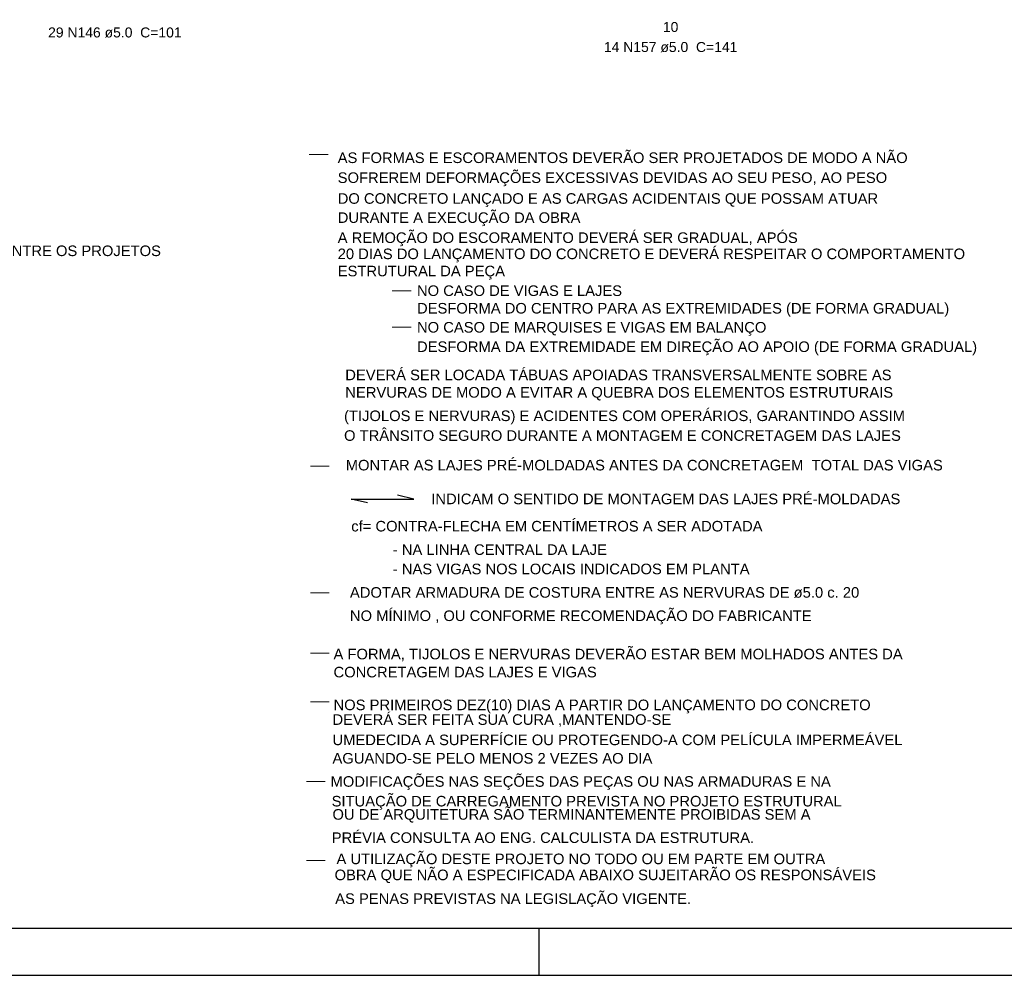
# Model space of a CAD drawing. Header units: millimetres. Extents: x 0 to 119, y 0 to 84.
# Tile 20 of 30: x 71 to 92, y 0 to 20. Entities that reach past the tile are written whole.
import ezdxf

# ---------------------------------------------------------------- set-up
doc = ezdxf.new("R2010")
doc.units = ezdxf.units.MM
doc.header["$MEASUREMENT"] = 0
doc.linetypes.add('NULL', pattern=[0])
for name, color, linetype, lineweight in [('Descrição da armadura', 7, 'Continuous', 0), ('GERAL-1', 2, 'Continuous', 30), ('NOTAS', 7, 'Continuous', 5), ('Textos armaduras', 7, 'Continuous', 0)]:
    doc.layers.add(name, color=color, linetype=linetype, lineweight=lineweight)
doc.layers.add('SEDUC_MARF', color=1, linetype='Continuous')
doc.layers.add('SEDUC_MARGG', color=7, linetype='Continuous')
doc.styles.add('Arial', font='txt')

msp = doc.modelspace()

# ---------------------------------------------------------------- linework, layer by layer
at = {"layer": 'GERAL-1'}
msp.add_lwpolyline([(78.26, 10.0451), (77.916, 10.1251), (79.244, 10.1251), (78.9, 10.2051)], dxfattribs=at)
at = {"layer": 'NOTAS', "color": 4}
for p, q in [((77.0217, 17.4484), (77.4221, 17.4484)), ((78.7879, 14.5507), (79.1883, 14.5507)), ((78.7879, 13.7807), (79.1883, 13.7807)), ((77.0486, 10.8275), (77.449, 10.8275)), ((77.0486, 8.1314), (77.449, 8.1314)), ((77.0486, 6.8462), (77.449, 6.8462)), ((77.0486, 5.8127), (77.449, 5.8127)), ((76.9643, 4.1229), (77.3647, 4.1229)), ((76.9643, 2.4381), (77.3647, 2.4381))]:
    msp.add_line(p, q, dxfattribs=at)
at = {"layer": 'SEDUC_MARF'}
msp.add_line((81.9015, 1), (81.9015, 0), dxfattribs=at)
msp.add_lwpolyline([(118.9, 84.1), (0, 84.1), (0, 0), (118.9, 0)], close=True, dxfattribs=at)
at = {"layer": 'SEDUC_MARGG'}
msp.add_lwpolyline([(2.5, 1), (117.9, 1), (117.9, 83.1), (2.5, 83.1), (2.5, 1)], dxfattribs=at)

# ---------------------------------------------------------------- texts
at = {"layer": 'Descrição da armadura', "linetype": 'NULL', "char_height": 0.2118, "width": 5.562109, "attachment_point": 8, "line_spacing_factor": 0.9, "style": 'Arial'}
for s, insert in [('29 N146 ø5.0  C=101', (72.8919, 19.9338)), ('14 N157 ø5.0  C=141', (84.7029, 19.6238))]:
    msp.add_mtext(s, dxfattribs=dict(at, insert=insert))
at = {"layer": 'NOTAS', "linetype": 'NULL', "char_height": 0.224551, "line_spacing_factor": 0.9, "style": 'Arial'}
for s, insert, width, attachment_point in [('AS FORMAS E ESCORAMENTOS DEVERÃO SER PROJETADOS DE MODO A NÃO ', (77.6276, 17.266), 33.413171, 7), ('SOFREREM DEFORMAÇÕES EXCESSIVAS DEVIDAS AO SEU PESO, AO PESO ', (77.6276, 16.7769), 32.335326, 7), ('DO CONCRETO LANÇADO E AS CARGAS ACIDENTAIS QUE POSSAM ATUAR', (77.6276, 16.3339), 31.796404, 7), ('DURANTE A EXECUÇÃO DA OBRA', (77.6276, 15.9269), 14.011975, 7), ('A REMOÇÃO DO ESCORAMENTO DEVERÁ SER GRADUAL, APÓS ', (77.6276, 15.5009), 26.946105, 7), ('DEVENDO SER ANALISADAS TODAS AS INTERFERÊNCIAS ENTRE OS PROJETOS', (61.5666, 15.2877), 34.491015, 7), ('20 DIAS DO LANÇAMENTO DO CONCRETO E DEVERÁ RESPEITAR O COMPORTAMENTO', (77.6276, 15.1569), 36.646703, 7), ('ESTRUTURAL DA PEÇA ', (77.6276, 14.7919), 10.23952, 7), ('NO CASO DE VIGAS E LAJES ', (79.3126, 14.44), 13.473053, 7), ('DESFORMA DO CENTRO PARA AS EXTREMIDADES (DE FORMA GRADUAL)', (79.3126, 14.0019), 31.257482, 7), ('NO CASO DE MARQUISES E VIGAS EM BALANÇO', (79.3126, 13.5959), 21.017962, 7), ('DESFORMA DA EXTREMIDADE EM DIREÇÃO AO APOIO (DE FORMA GRADUAL)', (79.3126, 13.1829), 32.335326, 7), ('DEVERÁ SER LOCADA TÁBUAS APOIADAS TRANSVERSALMENTE SOBRE AS ', (77.7886, 12.649), 32.335326, 7), ('NERVURAS DE MODO A EVITAR A QUEBRA DOS ELEMENTOS ESTRUTURAIS', (77.7886, 12.22), 32.335326, 7), ('(TIJOLOS E NERVURAS) E ACIDENTES COM OPERÁRIOS, GARANTINDO ASSIM ', (77.7626, 11.7159), 35.029937, 7), ('O TRÂNSITO SEGURO DURANTE A MONTAGEM E CONCRETAGEM DAS LAJES', (77.7626, 11.36), 32.335326, 7), ('MONTAR AS LAJES PRÉ-MOLDADAS ANTES DA CONCRETAGEM  TOTAL DAS VIGAS', (77.7986, 10.731), 35.568859, 7), ('INDICAM O SENTIDO DE MONTAGEM DAS LAJES PRÉ-MOLDADAS', (79.6156, 10.013), 28.023949, 7), ('cf= CONTRA-FLECHA EM CENTÍMETROS A SER ADOTADA', (77.9156, 9.433), 24.790417, 7), ('- NA LINHA CENTRAL DA LAJE', (78.7986, 8.935), 14.011975, 7), ('- NAS VIGAS NOS LOCAIS INDICADOS EM PLANTA', (78.7986, 8.524), 22.634728, 7), ('ADOTAR ARMADURA DE COSTURA ENTRE AS NERVURAS DE ø5.0 c. 20 ', (77.8876, 8.022), 31.796404, 7), ('NO MÍNIMO , OU CONFORME RECOMENDAÇÃO DO FABRICANTE ', (77.8876, 7.4629), 27.485027, 7), ('A FORMA, TIJOLOS E NERVURAS DEVERÃO ESTAR BEM MOLHADOS ANTES DA ', (77.5386, 6.676), 34.491015, 7), ('CONCRETAGEM DAS LAJES E VIGAS', (77.5386, 6.331), 15.628741, 7), ('NOS PRIMEIROS DEZ(10) DIAS A PARTIR DO LANÇAMENTO DO CONCRETO ', (77.5386, 5.5679), 33.413171, 7), ('DEVERÁ SER FEITA SUA CURA ,MANTENDO-SE', (77.5166, 5.283), 20.47904, 7), ('UMEDECIDA A SUPERFÍCIE OU PROTEGENDO-A COM PELÍCULA IMPERMEÁVEL', (77.5166, 4.89), 33.413171, 7), ('AGUANDO-SE PELO MENOS 2 VEZES AO DIA', (77.5166, 4.499), 19.401196, 7), ('MODIFICAÇÕES NAS SEÇÕES DAS PEÇAS OU NAS ARMADURAS E NA', (88.1066, 3.9399), 29.640716, 9), ('SITUAÇÃO DE CARREGAMENTO PREVISTA NO PROJETO ESTRUTURAL', (88.3386, 3.5209), 29.640716, 9), ('OU DE ARQUITETURA SÃO TERMINANTEMENTE PROIBIDAS SEM A', (87.6766, 3.247), 28.562872, 9), ('PRÉVIA CONSULTA AO ENG. CALCULISTA DA ESTRUTURA.', (86.4773, 2.811), 26.407183, 9), ('A UTILIZAÇÃO DESTE PROJETO NO TODO OU EM PARTE EM OUTRA', (87.9886, 2.2939), 29.640716, 9), ('OBRA QUE NÃO A ESPECIFICADA ABAIXO SUJEITARÃO OS RESPONSÁVEIS', (89.0656, 1.961), 32.874248, 9), ('AS PENAS PREVISTAS NA LEGISLAÇÃO VIGENTE.                 ', (85.1393, 1.4489), 31.257482, 9)]:
    msp.add_mtext(s, dxfattribs=dict(at, insert=insert, width=width, attachment_point=attachment_point))
at = {"layer": 'Textos armaduras', "linetype": 'NULL', "insert": (84.7025, 20.2676), "char_height": 0.2118, "width": 1.045137, "attachment_point": 2, "line_spacing_factor": 0.9, "style": 'Arial'}
msp.add_mtext('10', dxfattribs=at)

doc.saveas('drawing.dxf')
